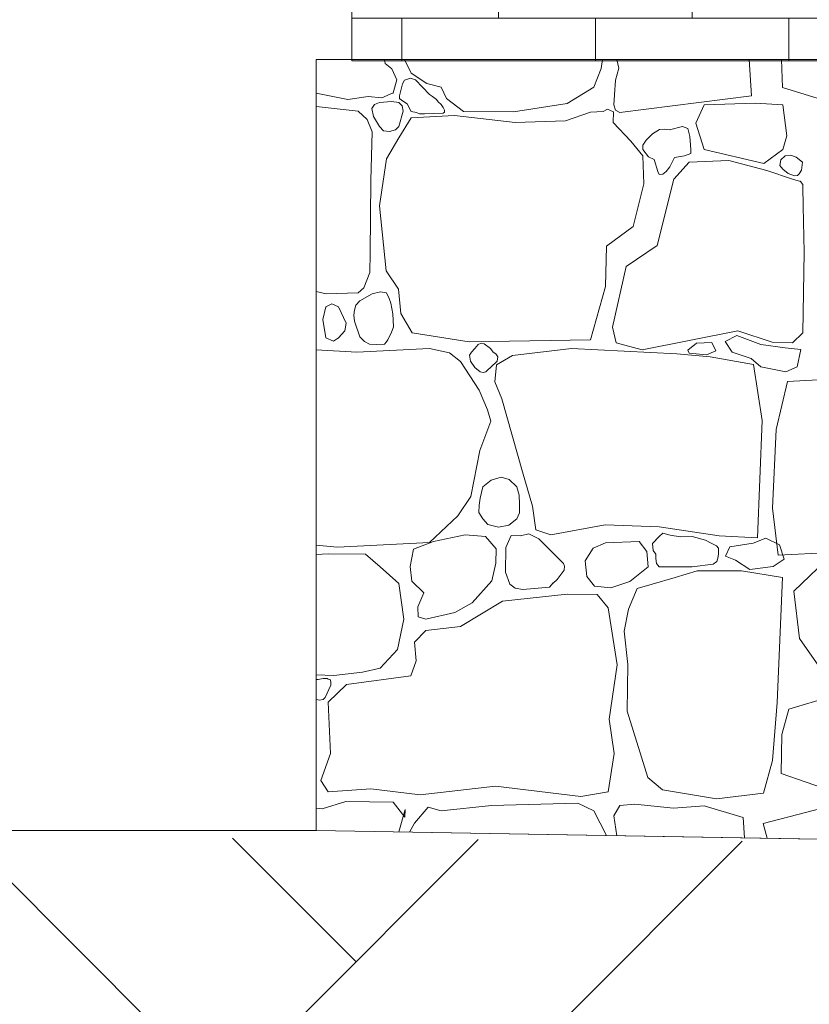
# Model space of a CAD drawing. Header units: millimetres. Extents: x 16408 to 39505, y -6861 to 26364.
# Tile 3 of 85: x 18128 to 18948, y -5559 to -4537. Entities that reach past the tile are written whole.
import ezdxf

# ---------------------------------------------------------------- set-up
doc = ezdxf.new("R2010")
doc.units = ezdxf.units.MM
doc.header["$MEASUREMENT"] = 0
doc.linetypes.add('Wipeout_Contour', pattern=[1000, 0, -1000])
for name, color, linetype, lineweight in [('0_Nr_pióra__1', 7, 'Continuous', 13), ('0_Nr_pióra__2', 8, 'Continuous', 5), ('0_Nr_pióra__93', 7, 'Continuous', 13), ('_elementy3d_Nr_pióra__2', 8, 'Continuous', 5)]:
    doc.layers.add(name, color=color, linetype=linetype, lineweight=lineweight)
doc.layers.add('0_Nr_pióra__102', color=7, linetype='Continuous', lineweight=5, true_color=0xcccccc)
doc.layers.add('_elementy3d_Nr_pióra__102', color=7, linetype='Continuous', lineweight=5, true_color=0xcccccc)
doc.layers.add('_elementy3d', color=7, linetype='Continuous')

# ---------------------------------------------------------------- blocks, each defined once
blk = doc.blocks.new('*X2')
at = {"layer": '_elementy3d_Nr_pióra__102', "color": 254, "linetype": 'Continuous', "lineweight": 5, "true_color": 0xcccccc}
for p, q in [((18507.4, -4582.8), (18506.8, -4578.7)), ((18514.4, -4588.3), (18507.4, -4582.8)), ((18527.6, -4578.7), (18534.4, -4592.7)), ((18731.8, -4588), (18732.9, -4578.7)), ((18748, -4578.7), (18750, -4587.7)), ((18887.8, -4616.5), (18885.5, -4578.7)), ((18920, -4607.6), (18918.8, -4578.7)), ((18519.6, -4599.6), (18514.4, -4588.3)), ((18534.4, -4592.7), (18550.5, -4603.4)), ((18723.9, -4607.3), (18731.8, -4588)), ((18750, -4587.7), (18746.5, -4600.1)), ((18515.6, -4613.3), (18519.6, -4599.6)), ((18525.4, -4603.9), (18522.2, -4616.2)), ((18527.6, -4600.1), (18525.4, -4603.9)), ((18533.6, -4598), (18527.6, -4600.1)), ((18538.9, -4599.6), (18533.6, -4598)), ((18553.4, -4614.9), (18538.9, -4599.6)), ((18550.5, -4603.4), (18565.4, -4607.3)), ((18565.4, -4607.3), (18571.1, -4619)), ((18696.2, -4624.4), (18723.9, -4607.3)), ((18746.5, -4600.1), (18745.5, -4615.2)), ((19008.9, -4635.5), (18920, -4607.6)), ((18435.9, -4613.7), (18468.6, -4620)), ((18468.6, -4620), (18489.9, -4617)), ((18489.9, -4617), (18504, -4618.5)), ((18504, -4618.5), (18515.6, -4613.3)), ((18522.2, -4616.2), (18522.4, -4619.3)), ((18556.5, -4617.2), (18553.4, -4614.9)), ((18560.8, -4620), (18556.5, -4617.2)), ((18745.5, -4615.2), (18744.9, -4625.8)), ((18750.9, -4633.6), (18887.8, -4616.5)), ((18479.2, -4632.3), (18435.9, -4627.5)), ((18496.4, -4625.5), (18493.6, -4629.4)), ((18501.5, -4623.4), (18496.4, -4625.5)), ((18514.1, -4622.1), (18501.5, -4623.4)), ((18521.6, -4623.4), (18514.1, -4622.1)), ((18525.2, -4626.8), (18521.6, -4623.4)), ((18522.4, -4619.3), (18524.3, -4621)), ((18524.3, -4621), (18530.4, -4624.7)), ((18526.1, -4632.2), (18525.2, -4626.8)), ((18530.4, -4624.7), (18534.3, -4632.7)), ((18562.3, -4622.7), (18560.8, -4620)), ((18565.4, -4625.4), (18562.3, -4622.7)), ((18567.7, -4628.6), (18565.4, -4625.4)), ((18571.1, -4619), (18588.7, -4632.6)), ((18640.7, -4633.1), (18696.2, -4624.4)), ((18744.9, -4625.8), (18746.6, -4631.4)), ((18838.6, -4625.8), (18830, -4644.8)), ((18892, -4623.8), (18838.6, -4625.8)), ((18920.3, -4625.8), (18892, -4623.8)), ((18924.4, -4658), (18920.3, -4625.8)), ((18488.8, -4640.8), (18479.2, -4632.3)), ((18493.6, -4629.4), (18495.4, -4637.9)), ((18495.4, -4637.9), (18501.5, -4648.2)), ((18521.6, -4648.2), (18526.1, -4632.2)), ((18534.3, -4632.7), (18539.9, -4633.8)), ((18579.5, -4636.8), (18534.4, -4639.3)), ((18539.9, -4633.8), (18543.2, -4635.2)), ((18543.2, -4635.2), (18548.1, -4634.9)), ((18548.1, -4634.9), (18567.5, -4634.3)), ((18567.5, -4634.3), (18569, -4633.2)), ((18568.9, -4631.2), (18567.7, -4628.6)), ((18569, -4633.2), (18568.9, -4631.2)), ((18642.4, -4644), (18579.5, -4636.8)), ((18588.7, -4632.6), (18640.7, -4633.1)), ((18720.7, -4633.3), (18694.7, -4642.2)), ((18733.8, -4632.5), (18720.7, -4633.3)), ((18738.2, -4630.2), (18733.8, -4632.5)), ((18744.6, -4632.9), (18738.2, -4630.2)), ((18744.2, -4644), (18744.6, -4632.9)), ((18746.6, -4631.4), (18750.9, -4633.6)), ((18493.8, -4653.8), (18488.8, -4640.8)), ((18501.5, -4648.2), (18505.5, -4652.8)), ((18518.1, -4651.6), (18521.6, -4648.2)), ((18534.4, -4639.3), (18521.6, -4659.8)), ((18694.7, -4642.2), (18642.4, -4644)), ((18762.6, -4663.5), (18744.2, -4644)), ((18816.1, -4648.2), (18802.7, -4651.7)), ((18821.7, -4650.1), (18816.1, -4648.2)), ((18830, -4644.8), (18838.6, -4671.9)), ((18492.5, -4704.2), (18493.8, -4653.8)), ((18505.5, -4652.8), (18512, -4653.5)), ((18512, -4653.5), (18518.1, -4651.6)), ((18785.1, -4655.8), (18778.4, -4662.5)), ((18792.4, -4651.2), (18785.1, -4655.8)), ((18797, -4651.1), (18792.4, -4651.2)), ((18802.7, -4651.7), (18797, -4651.1)), ((18823.9, -4658.4), (18821.7, -4650.1)), ((18824.8, -4672), (18823.9, -4658.4)), ((18920.3, -4671.9), (18924.4, -4658)), ((18521.6, -4659.8), (18508.7, -4681.6)), ((18774.9, -4678.7), (18762.6, -4663.5)), ((18778.4, -4662.5), (18774.9, -4667.7)), ((18774.9, -4667.7), (18774.9, -4671.9)), ((18774.9, -4671.9), (18780.8, -4679.5)), ((18775.9, -4707.6), (18774.9, -4678.7)), ((18807.7, -4680.5), (18818.3, -4678.7)), ((18818.3, -4678.7), (18824.6, -4676.1)), ((18824.6, -4676.1), (18824.8, -4672)), ((18838.6, -4671.9), (18900.5, -4686.5)), ((18900.5, -4686.5), (18920.3, -4671.9)), ((18918.2, -4682.8), (18922.6, -4678.7)), ((18922.6, -4678.7), (18928.6, -4678)), ((18928.6, -4678), (18934.2, -4680)), ((18508.7, -4681.6), (18501.5, -4730.4)), ((18780.8, -4679.5), (18786.8, -4682.5)), ((18786.8, -4682.5), (18790.5, -4694.8)), ((18802.8, -4689.9), (18807.7, -4680.5)), ((18823, -4685.1), (18807.1, -4702.9)), ((18864.1, -4683.6), (18823, -4685.1)), ((18903.7, -4693.8), (18864.1, -4683.6)), ((18917.2, -4688.6), (18918.2, -4682.8)), ((18920.3, -4692.4), (18917.2, -4688.6)), ((18934.2, -4680), (18940.8, -4685.1)), ((18940.8, -4685.1), (18939.7, -4693.6)), ((18790.5, -4694.8), (18791.9, -4698)), ((18791.9, -4698), (18795.8, -4697.6)), ((18795.8, -4697.6), (18799.3, -4694.9)), ((18799.3, -4694.9), (18802.8, -4689.9)), ((18930.5, -4702.9), (18903.7, -4693.8)), ((18925.8, -4697), (18920.3, -4692.4)), ((18932.5, -4699.4), (18925.8, -4697)), ((18935.5, -4699.1), (18932.5, -4699.4)), ((18937.1, -4697.3), (18935.5, -4699.1)), ((18939.7, -4693.6), (18937.1, -4697.3)), ((18491.8, -4779.6), (18492.5, -4704.2)), ((18764.8, -4752), (18775.9, -4707.6)), ((18807.1, -4702.9), (18789.8, -4771.8)), ((18938.5, -4705.2), (18930.5, -4702.9)), ((18941.1, -4708.2), (18938.5, -4705.2)), ((18941.1, -4710.6), (18941.1, -4708.2)), ((18941.4, -4730.9), (18941.1, -4710.6)), ((18501.5, -4730.4), (18508.4, -4798)), ((18942.4, -4778.7), (18941.4, -4730.9)), ((18737.3, -4772.3), (18764.8, -4752)), ((18491.3, -4799.7), (18491.8, -4779.6)), ((18736.3, -4814.1), (18737.3, -4772.3)), ((18789.8, -4771.8), (18757.6, -4793.3)), ((18940.9, -4862.2), (18942.4, -4778.7)), ((18485.3, -4815.5), (18491.3, -4799.7)), ((18508.4, -4798), (18521.3, -4817.1)), ((18757.6, -4793.3), (18743.5, -4856.5)), ((18435.9, -4819.4), (18446.1, -4821.7)), ((18446.1, -4821.7), (18479.2, -4820.6)), ((18479.2, -4820.6), (18485.3, -4815.5)), ((18493.9, -4821.8), (18481.2, -4829.2)), ((18502.7, -4819.8), (18493.9, -4821.8)), ((18508.9, -4820.7), (18502.7, -4819.8)), ((18511.4, -4826.8), (18508.9, -4820.7)), ((18521.3, -4817.1), (18523.8, -4842.1)), ((18720.7, -4869.6), (18736.3, -4814.1)), ((18451.9, -4832.2), (18445.8, -4835.4)), ((18458.9, -4835.4), (18451.9, -4832.2)), ((18481.2, -4829.2), (18477.1, -4833.5)), ((18513.2, -4831.4), (18511.4, -4826.8)), ((18515.3, -4842.7), (18513.2, -4831.4)), ((18445.8, -4835.4), (18442.6, -4848.6)), ((18466.8, -4852.3), (18458.9, -4835.4)), ((18475.6, -4838.9), (18474.8, -4844.1)), ((18477.1, -4833.5), (18475.6, -4838.9)), ((18523.8, -4842.1), (18535.4, -4862.4)), ((18442.6, -4848.6), (18445.8, -4867.6)), ((18465.6, -4860.2), (18466.8, -4852.3)), ((18474.8, -4844.1), (18475.7, -4850)), ((18475.7, -4850), (18481.2, -4866.4)), ((18515.9, -4856), (18515.3, -4842.7)), ((18458.9, -4867.6), (18465.6, -4860.2)), ((18511.4, -4866.4), (18513.6, -4862.6)), ((18513.6, -4862.6), (18515.9, -4856)), ((18535.4, -4862.4), (18594.6, -4871.6)), ((18743.5, -4856.5), (18747.2, -4872.6)), ((18774.4, -4880), (18873.5, -4860.2)), ((18873.5, -4860.2), (18909.2, -4872.1)), ((18930.5, -4872.6), (18940.9, -4862.2)), ((18445.8, -4867.6), (18453.6, -4870.9)), ((18453.6, -4870.9), (18458.9, -4867.6)), ((18481.2, -4866.4), (18485.8, -4871.4)), ((18485.8, -4871.4), (18491.1, -4874.2)), ((18506.7, -4874.1), (18508.4, -4872.1)), ((18508.4, -4872.1), (18510.2, -4869.7)), ((18510.2, -4869.7), (18511.4, -4866.4)), ((18594.6, -4871.6), (18720.7, -4869.6)), ((18607.1, -4872.9), (18603.9, -4874.3)), ((18610.2, -4873.6), (18607.1, -4872.9)), ((18747.2, -4872.6), (18774.4, -4880)), ((18821.7, -4880.2), (18830.8, -4872.9)), ((18830.8, -4872.9), (18846.7, -4872.3)), ((18846.7, -4872.3), (18850.8, -4881.1)), ((18872.6, -4864.9), (18860.5, -4871.1)), ((18860.5, -4871.1), (18867.6, -4882.3)), ((18897.3, -4874.4), (18872.6, -4864.9)), ((18909.2, -4872.1), (18930.5, -4872.6)), ((18478, -4882.2), (18435.9, -4879.9)), ((18553.4, -4878.5), (18478, -4882.2)), ((18491.1, -4874.2), (18498.5, -4874.3)), ((18498.5, -4874.3), (18506.7, -4874.1)), ((18574.1, -4883), (18553.4, -4878.5)), ((18585.5, -4891.9), (18574.1, -4883)), ((18597, -4882.2), (18594.9, -4885.5)), ((18600.6, -4878.5), (18597, -4882.2)), ((18603.9, -4874.3), (18600.6, -4878.5)), ((18616.7, -4878.5), (18610.2, -4873.6)), ((18619.4, -4882.4), (18616.7, -4878.5)), ((18622.4, -4884), (18619.4, -4882.4)), ((18700.9, -4878.5), (18639.7, -4885.7)), ((18810.1, -4884), (18700.9, -4878.5)), ((18823.2, -4883.5), (18821.7, -4880.2)), ((18850.8, -4881.1), (18841.1, -4885)), ((18867.6, -4882.3), (18887.3, -4888.8)), ((18922.7, -4877.9), (18897.3, -4874.4)), ((18939.1, -4879.7), (18922.7, -4877.9)), ((18935.3, -4897.6), (18939.1, -4879.7)), ((18605, -4921.9), (18585.5, -4891.9)), ((18594.9, -4885.5), (18596, -4891.7)), ((18596, -4891.7), (18600.6, -4898.3)), ((18616.7, -4898.3), (18623.7, -4891.5)), ((18624.3, -4887.2), (18622.4, -4884)), ((18639.7, -4885.7), (18623.1, -4895.6)), ((18623.7, -4891.5), (18624.3, -4887.2)), ((18845, -4887.2), (18810.1, -4884)), ((18841.1, -4885), (18823.2, -4883.5)), ((18889.8, -4895.1), (18845, -4887.2)), ((18887.3, -4888.8), (18897.6, -4897.6)), ((18600.6, -4898.3), (18606.2, -4902.8)), ((18606.2, -4902.8), (18609, -4903.6)), ((18609, -4903.6), (18611.9, -4902.7)), ((18611.9, -4902.7), (18614, -4900.6)), ((18614, -4900.6), (18616.7, -4898.3)), ((18623.1, -4895.6), (18621.4, -4913.2)), ((18898.8, -4953.3), (18889.8, -4895.1)), ((18897.6, -4897.6), (18923.5, -4902.9)), ((18923.5, -4902.9), (18935.3, -4897.6)), ((18621.4, -4913.2), (18628.4, -4930.8)), ((18925.1, -4912.9), (18913.4, -4962.7)), ((18969.9, -4910.2), (18925.1, -4912.9)), ((18613.7, -4942.2), (18605, -4921.9)), ((18628.4, -4930.8), (18649.9, -5006.6)), ((18617.2, -4954.1), (18613.7, -4942.2)), ((18605.8, -4984.5), (18617.2, -4954.1)), ((18894.1, -5074.9), (18898.8, -4953.3)), ((18913.4, -4962.7), (18909.5, -5044.1)), ((18596.4, -5032.1), (18605.8, -4984.5)), ((18617.6, -5015.1), (18608.9, -5022.2)), ((18627.9, -5012.2), (18617.6, -5015.1)), ((18636.1, -5014.6), (18627.9, -5012.2)), ((18644.1, -5022.2), (18636.1, -5014.6)), ((18649.9, -5006.6), (18660.3, -5042.2)), ((18608.9, -5022.2), (18606.1, -5033.9)), ((18646.4, -5030.8), (18644.1, -5022.2)), ((18583, -5052.2), (18596.4, -5032.1)), ((18606.1, -5033.9), (18604.9, -5041.2)), ((18646.7, -5040.2), (18646.4, -5030.8)), ((18604.9, -5041.2), (18604.8, -5048.6)), ((18646.7, -5049.2), (18646.7, -5040.2)), ((18660.3, -5042.2), (18663.7, -5066.8)), ((18909.5, -5044.1), (18915.5, -5093.1)), ((18553.4, -5079.9), (18583, -5052.2)), ((18604.8, -5048.6), (18608.9, -5055.4)), ((18608.9, -5055.4), (18614.1, -5061)), ((18635.9, -5061.7), (18644.1, -5055.4)), ((18644.1, -5055.4), (18646.7, -5049.2)), ((18614.1, -5061), (18625.2, -5063.8)), ((18625.2, -5063.8), (18635.9, -5061.7)), ((18663.7, -5066.8), (18679.3, -5072)), ((18679.3, -5072), (18735.8, -5061.6)), ((18735.8, -5061.6), (18792, -5063.5)), ((18792, -5063.5), (18854.2, -5073)), ((18590.4, -5071.7), (18557.5, -5078.7)), ((18611.5, -5073.5), (18590.4, -5071.7)), ((18622.6, -5086.3), (18611.5, -5073.5)), ((18638.2, -5072.7), (18632.7, -5085.1)), ((18647.9, -5073), (18638.2, -5072.7)), ((18656.6, -5070.8), (18647.9, -5073)), ((18667, -5075.9), (18656.6, -5070.8)), ((18692.7, -5101.7), (18667, -5075.9)), ((18792, -5073.7), (18785.1, -5080.9)), ((18795.6, -5070.3), (18792, -5073.7)), ((18803.4, -5072.1), (18795.6, -5070.3)), ((18814.1, -5073.9), (18803.4, -5072.1)), ((18826.2, -5073.7), (18814.1, -5073.9)), ((18839.9, -5077.3), (18826.2, -5073.7)), ((18845.8, -5080.6), (18839.9, -5077.3)), ((18854.2, -5073), (18894.1, -5074.9)), ((18889.5, -5080.6), (18902.5, -5075.2)), ((18902.5, -5075.2), (18916.9, -5082.4)), ((18435.9, -5082.5), (18457.9, -5084.8)), ((18457.9, -5084.8), (18553.4, -5079.9)), ((18536.9, -5086.8), (18533.2, -5104.8)), ((18557.5, -5078.7), (18536.9, -5086.8)), ((18622.4, -5101.2), (18622.6, -5086.3)), ((18632.7, -5085.1), (18632.3, -5110.6)), ((18723.4, -5085.6), (18715.1, -5099)), ((18736.3, -5080.1), (18723.4, -5085.6)), ((18771, -5078.7), (18736.3, -5080.1)), ((18779.1, -5089.3), (18771, -5078.7)), ((18785.1, -5080.9), (18785.7, -5088)), ((18851.4, -5083.3), (18845.8, -5080.6)), ((18853.5, -5085.6), (18851.4, -5083.3)), ((18853.5, -5090.8), (18853.5, -5085.6)), ((18860.6, -5094), (18865.3, -5084.2)), ((18865.3, -5084.2), (18889.5, -5080.6)), ((18916.9, -5082.4), (18921.6, -5097.2)), ((18448.2, -5091.5), (18435.9, -5092.2)), ((18486.9, -5091.8), (18448.2, -5091.5)), ((18502.2, -5105.2), (18486.9, -5091.8)), ((18780.5, -5104.9), (18779.1, -5089.3)), ((18785.7, -5088), (18788.6, -5092.1)), ((18788.6, -5092.1), (18788.5, -5096.5)), ((18788.5, -5096.5), (18789, -5101.6)), ((18851.9, -5099.6), (18853, -5094.7)), ((18853, -5094.7), (18853.5, -5090.8)), ((18871, -5098.3), (18860.6, -5094)), ((18921.6, -5097.2), (18910.4, -5104.8)), ((18915.5, -5093.1), (19004.2, -5088.6)), ((18521.6, -5122.5), (18502.2, -5105.2)), ((18533.2, -5104.8), (18535.2, -5119.8)), ((18618.1, -5119.6), (18622.4, -5101.2)), ((18693.7, -5104.3), (18692.7, -5101.7)), ((18693.1, -5108.5), (18693.7, -5104.3)), ((18715.1, -5099), (18716.7, -5115.1)), ((18761.3, -5120.3), (18780.5, -5104.9)), ((18789, -5101.6), (18792, -5104.9)), ((18792, -5104.9), (18826.2, -5104.9)), ((18826.2, -5104.9), (18848, -5102.2)), ((18848, -5102.2), (18851.9, -5099.6)), ((18886.2, -5107.7), (18871, -5098.3)), ((18910.4, -5104.8), (18886.2, -5107.7)), ((18964.9, -5098.6), (18931.6, -5130.3)), ((18632.3, -5110.6), (18636.8, -5123.1)), ((18681.8, -5122), (18686, -5118.3)), ((18686, -5118.3), (18690.2, -5112.7)), ((18690.2, -5112.7), (18693.1, -5108.5)), ((18716.7, -5115.1), (18724.7, -5125.2)), ((18808.6, -5116.1), (18784.6, -5123)), ((18831.4, -5109.1), (18808.6, -5116.1)), ((18854.4, -5109.1), (18831.4, -5109.1)), ((18877.5, -5109.1), (18854.4, -5109.1)), ((18920.1, -5116.2), (18877.5, -5109.1)), ((18914.4, -5245.8), (18920.1, -5116.2)), ((18526.8, -5159.4), (18521.6, -5122.5)), ((18535.2, -5119.8), (18547.6, -5131.9)), ((18597.6, -5142.3), (18618.1, -5119.6)), ((18636.8, -5123.1), (18642.5, -5127.3)), ((18642.5, -5127.3), (18650.4, -5128.7)), ((18650.4, -5128.7), (18678.1, -5126)), ((18678.1, -5126), (18681.9, -5121.8)), ((18724.7, -5125.2), (18741.7, -5127)), ((18741.7, -5127), (18761.3, -5120.3)), ((18769.2, -5127.6), (18760.2, -5149.1)), ((18784.6, -5123), (18769.2, -5127.6)), ((18547.6, -5131.9), (18541.4, -5146.5)), ((18696.4, -5133.4), (18629.1, -5140.8)), ((18727.4, -5133.9), (18696.4, -5133.4)), ((18738.8, -5147.7), (18727.4, -5133.9)), ((18931.6, -5130.3), (18937.5, -5179.3)), ((18541.4, -5146.5), (18541.6, -5156.9)), ((18579.8, -5152.5), (18597.6, -5142.3)), ((18629.1, -5140.8), (18585.7, -5167.1)), ((18748.4, -5206.7), (18738.8, -5147.7)), ((18541.6, -5156.9), (18549.6, -5159.2)), ((18549.6, -5159.2), (18579.8, -5152.5)), ((18760.2, -5149.1), (18755.6, -5171.7)), ((18520.1, -5190.9), (18526.8, -5159.4)), ((18585.7, -5167.1), (18549.6, -5171.3)), ((18549.6, -5171.3), (18537.9, -5183.2)), ((18755.6, -5171.7), (18759.5, -5206.5)), ((18937.5, -5179.3), (18964.9, -5218.6)), ((18537.9, -5183.2), (18539.6, -5202.5)), ((18502.2, -5210.2), (18520.1, -5190.9)), ((18483.7, -5214.4), (18502.2, -5210.2)), ((18539.6, -5202.5), (18533.9, -5218.1)), ((18739.8, -5263.2), (18748.4, -5206.7)), ((18759.5, -5206.5), (18758.6, -5255)), ((18435.9, -5217.3), (18454.2, -5217.9)), ((18454.2, -5217.9), (18483.7, -5214.4)), ((18533.9, -5218.1), (18467.1, -5227.3)), ((18437.8, -5222), (18435.9, -5221.9)), ((18442.9, -5220.9), (18437.8, -5222)), ((18447, -5221.1), (18442.9, -5220.9)), ((18445.2, -5240.6), (18451, -5227.7)), ((18448.3, -5221.6), (18447, -5221.1)), ((18467.1, -5227.3), (18448.2, -5245.6)), ((18450.3, -5221.9), (18448.3, -5221.6)), ((18450.9, -5224.3), (18450.3, -5221.9)), ((18451, -5227.7), (18450.9, -5224.3)), ((18443, -5242.8), (18445.2, -5240.6)), ((18982.1, -5236.2), (18926.6, -5252.8)), ((18435.9, -5242.7), (18439.2, -5243.4)), ((18439.2, -5243.4), (18443, -5242.8)), ((18448.2, -5245.6), (18450.5, -5298.6)), ((18909.7, -5305.9), (18914.4, -5245.8)), ((18758.6, -5255), (18780.1, -5323.6)), ((18926.6, -5252.8), (18919.1, -5279.2)), ((18745, -5298.6), (18739.8, -5263.2)), ((18919.1, -5279.2), (18918.6, -5319.5)), ((18450.5, -5298.6), (18440.6, -5326.8)), ((18738.8, -5338.5), (18745, -5298.6)), ((18900.3, -5340), (18909.7, -5305.9)), ((18918.6, -5319.5), (18982.1, -5341.7)), ((18440.6, -5326.8), (18448.2, -5338.5)), ((18543.6, -5341.7), (18621.9, -5332.8)), ((18621.9, -5332.8), (18710.5, -5343.4)), ((18780.1, -5323.6), (18795.5, -5336.5)), ((18448.2, -5338.5), (18492.6, -5335.3)), ((18492.6, -5335.3), (18543.6, -5341.7)), ((18710.5, -5343.4), (18738.8, -5338.5)), ((18795.5, -5336.5), (18851.5, -5345.9)), ((18851.5, -5345.9), (18900.3, -5340)), ((18466.6, -5348.4), (18441.8, -5356.1)), ((18515.6, -5349.1), (18466.6, -5348.4)), ((18527.8, -5364.7), (18515.6, -5349.1)), ((18617.7, -5352.6), (18565.4, -5358.3)), ((18707.3, -5350.4), (18617.7, -5352.6)), ((18723.9, -5358.3), (18707.3, -5350.4)), ((18750.9, -5352.8), (18744.9, -5363.3)), ((18766.5, -5351.3), (18750.9, -5352.8)), ((18806.9, -5355.6), (18766.5, -5351.3)), ((18838.6, -5353.1), (18806.9, -5355.6)), ((18879.1, -5365.2), (18838.6, -5353.1)), ((18900, -5371.5), (18983.9, -5349.6)), ((18441.8, -5356.1), (18435.9, -5355.5)), ((18521.5, -5380.2), (18528, -5356.8)), ((18528, -5356.8), (18527.8, -5364.7)), ((18552, -5354.6), (18537.7, -5370.9)), ((18565.4, -5358.3), (18552, -5354.6)), ((18737.3, -5383.9), (18723.9, -5358.3)), ((18744.9, -5363.3), (18748.1, -5384.1)), ((18537.7, -5370.9), (18532.5, -5380.3)), ((18880.4, -5386.3), (18879.1, -5365.2)), ((18903.9, -5386.7), (18900, -5371.5))]:
    blk.add_line(p, q, dxfattribs=at)
for p in [(18515.6, -4613.3), (18938.5, -4705.2), (18445.8, -4835.4), (18458.9, -4867.6), (18616.7, -4898.3)]:
    blk.add_point(p, dxfattribs=at)
blk = doc.blocks.new('Wypełnienie_1_4', base_point=(0, 0))
at = {"color": 254, "linetype": 'Wipeout_Contour', "lineweight": 0, "ltscale": 278566.341843}
blk.add_wipeout([(18435.9, -4578.7), (18435.9, -5378.7), (19256.7, -5392.8), (22737.1, -5500), (26160.9, -5540.6), (26160.9, -2728.7), (24790.9, -2728.7), (24790.9, -3328.7), (23690.9, -3328.7), (23690.9, -4018.5), (22605.8, -4018.5), (22605.8, -4578.7)], dxfattribs=at).dxf.layer = '_elementy3d'
at = {"layer": '_elementy3d_Nr_pióra__2', "color": 8, "linetype": 'Continuous', "lineweight": 5, "flags": 128}
blk.add_lwpolyline([(18435.9, -4578.7), (18435.9, -5378.7), (19256.7, -5392.8), (22737.1, -5500), (26160.9, -5540.6), (26160.9, -2728.7), (24790.9, -2728.7), (24790.9, -3328.7), (23690.9, -3328.7), (23690.9, -4018.5), (22605.8, -4018.5), (22605.8, -4578.7)], close=True, dxfattribs=at)
at = {"layer": '_elementy3d_Nr_pióra__102', "color": 254, "linetype": 'Continuous', "lineweight": 5, "true_color": 0xcccccc}
blk.add_blockref('*X2', (0, 0), dxfattribs=at)

msp = doc.modelspace()

# ---------------------------------------------------------------- block references
at = {"layer": '_elementy3d_Nr_pióra__102', "color": 254, "linetype": 'Continuous', "lineweight": 5, "true_color": 0xcccccc}
msp.add_blockref('Wypełnienie_1_4', (0, 0), dxfattribs=at)

# ---------------------------------------------------------------- next in the draw order: hatches: boundary and pattern name
at = {"layer": '0_Nr_pióra__102', "linetype": 'Continuous', "lineweight": 5, "true_color": 0xcccccc}
h = msp.add_hatch(dxfattribs=at)
h.set_pattern_fill('Cegła___wiązanie_pospoli_00', color=254, style=0, pattern_type=2)
h.set_pattern_definition([(0, (20534.573, -3664.98), (0, 67), []), (90, (20534.57, -3664.98), (-201, 0), [67, -67]), (90, (20635.07, -3597.98), (-201, 0), [67, -201, 67, -67]), (90, (20584.82, -3463.98), (-100.5, 0), [67, -335])])
h.paths.add_polyline_path([(18472.9, -4580), (22615.3, -4580), (22479.3, -4484.8), (22463.8, -4474), (22206, -4293.5), (21979.3, -4134.8), (21956, -4118.5), (21721, -3954), (21721, -3950.9), (21706, -3950.9), (20276.6, -3950.9), (20216.6, -3950.9), (20216.6, -3931.1), (20233.5, -3931.1), (20233.5, -3760.7), (20216.6, -3760.7), (20216.6, -3735.9), (20231.6, -3735.9), (20231.6, -2750), (19976.6, -2750), (19976.6, -2750), (19976.6, -3680), (19669, -3680), (19669, -3780), (19513.4, -3780), (19513.4, -3880), (19368.5, -3880), (19368.5, -3980), (19216.5, -3980), (19216.5, -4080), (19062.2, -4080), (19062.2, -4180), (18917.8, -4180), (18917.8, -4280), (18759.6, -4280), (18759.6, -4380), (18604.5, -4380), (18604.5, -4480), (18472.9, -4480)])

# ---------------------------------------------------------------- next in the draw order: linework, layer by layer
at = {"layer": '0_Nr_pióra__2', "color": 8, "linetype": 'Continuous', "lineweight": 5, "flags": 128}
msp.add_lwpolyline([(19976.6, -3680), (19669, -3680), (19669, -3780), (19513.4, -3780), (19513.4, -3880), (19368.5, -3880), (19368.5, -3980), (19216.5, -3980), (19216.5, -4080), (19062.2, -4080), (19062.2, -4180), (18917.8, -4180), (18917.8, -4280), (18759.6, -4280), (18759.6, -4380), (18604.5, -4380), (18604.5, -4480), (18472.9, -4480), (18472.9, -4580), (22615.3, -4580)], dxfattribs=at)

# ---------------------------------------------------------------- next in the draw order: wipeouts: each hides what was drawn before it
at = {"color": 254, "linetype": 'Wipeout_Contour', "lineweight": 0, "ltscale": 157119.761231}
msp.add_wipeout([(26160.9, -5540.6), (24836.8, -5524.9), (21589.3, -5433), (19135.1, -5391.1), (16936.7, -5378.7), (16936.7, -6373.6), (26160.9, -6373.6)], dxfattribs=at)

# ---------------------------------------------------------------- next in the draw order: hatches: boundary and pattern name
at = {"layer": '0_Nr_pióra__102', "linetype": 'Continuous', "lineweight": 5, "true_color": 0xcccccc}
h = msp.add_hatch(dxfattribs=at)
h.set_pattern_fill('Grunt_0004', color=254, style=0, pattern_type=2)
h.set_pattern_definition([(45, (0, 0), (-413.657, 413.657), []), (45, (-137.9, 137.9), (-827.315, 827.315), []), (45, (-275.8, 275.8), (-827.315, 827.315), []), (135, (-413.66, 413.66), (137.8858, 137.8858), [585, -585])])
h.paths.add_polyline_path([(26160.9, -5540.6), (24836.8, -5524.9), (21589.3, -5433), (19135.1, -5391.1), (16936.7, -5378.7), (16936.7, -6373.6), (26160.9, -6373.6)])

# ---------------------------------------------------------------- next in the draw order: linework, layer by layer
at = {"layer": '0_Nr_pióra__1', "color": 7, "linetype": 'Continuous', "lineweight": 13}
msp.add_line((18435.9, -5378.7), (16936.7, -5378.7), dxfattribs=at)
at = {"layer": '0_Nr_pióra__93', "color": 7, "linetype": 'Continuous', "lineweight": 13, "flags": 128}
msp.add_lwpolyline([(18435.9, -5378.7), (21589.3, -5433), (24836.8, -5524.9), (26160.9, -5540.6)], dxfattribs=at)

doc.saveas('drawing.dxf')
